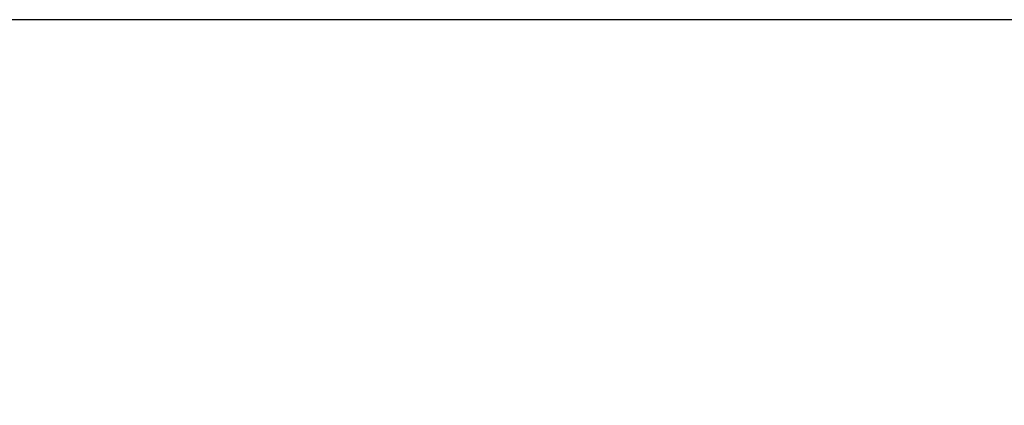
# Model space of a CAD drawing. Header units: inches. Extents: x 0 to 22, y 0 to 17.
# Tile 33 of 106: x 13.444 to 13.95, y 7.196 to 7.394. Entities that reach past the tile are written whole.
import ezdxf

# ---------------------------------------------------------------- set-up
doc = ezdxf.new("R2010")
doc.units = ezdxf.units.IN
doc.header["$LTSCALE"] = 1.21
doc.header["$MEASUREMENT"] = 0
doc.layers.get('0').update_dxf_attribs({"linetype": 'CONTINUOUS'})
doc.styles.get("Standard").update_dxf_attribs({"font": 'txt', "width": 0.95})
doc.dimstyles.new('DIMSTYLE_1', dxfattribs={"dimtxt": 0.125, "dimasz": 0.1875, "dimexe": 0.125, "dimexo": 0.0625, "dimgap": 0.0625, "dimtad": 0, "dimtih": 1, "dimtoh": 1, "dimdec": 3, "dimzin": 4, "dimdsep": 46, "dimtxsty": 'STANDARD', "dimblk": '_FILLED', "dimblk1": '_FILLED', "dimblk2": '_FILLED', "dimcen": 0.09, "dimadec": 3, "dimazin": 1, "dimtp": 0.001, "dimtm": 0.001, "dimtfac": 1, "dimtdec": 3, "dimtofl": 0, "dimtmove": 0, "dimatfit": 3, "dimldrblk": '_FILLED', "dimfxl": 1, "dimtolj": 1, "dimtzin": 4, "dimarcsym": 0})

# ---------------------------------------------------------------- blocks, each defined once
blk = doc.blocks.new('_FILLED')
at = {"color": 0, "linetype": 'BYBLOCK'}
blk.add_solid([(0, 0), (-1, 0.1667), (-1, -0.1667)], dxfattribs=at)
blk = doc.blocks.new('*D8')
at = {"color": 2, "linetype": 'CONTINUOUS'}
for p, q in [((14.48379, 7.39392), (12.57643, 7.39392)), ((12.70143, 7.39392), (12.70143, 6.81892)), ((12.70143, 5.99392), (12.70143, 6.56892)), ((14.05129, 5.99392), (12.57643, 5.99392))]:
    blk.add_line(p, q, dxfattribs=at)
at = {"color": 2, "linetype": 'CONTINUOUS', "xscale": 0.1875, "yscale": 0.1875, "zscale": 0.1875}
for p, rotation in [((12.70143, 7.39392), 90), ((12.70143, 5.99392), 270)]:
    blk.add_blockref('_FILLED', p, dxfattribs=dict(at, rotation=rotation))
at = {"color": 2, "linetype": 'CONTINUOUS', "insert": (12.70143, 6.75642), "char_height": 0.125, "width": 1.55, "attachment_point": 2, "line_spacing_factor": 0.9}
blk.add_mtext('1.400{\\ftxt.shx;\\W1.000000;\\H0.125000; }[35.56]', dxfattribs=at)

msp = doc.modelspace()

# ---------------------------------------------------------------- dimensions: what is measured, and where the dimension line sits
at = {"color": 2, "linetype": 'CONTINUOUS'}
dim = msp.add_linear_dim(base=(12.70143, 5.99392), p1=(14.54629, 7.39392), p2=(14.11379, 5.99392), angle=270, dimstyle='DIMSTYLE_1', dxfattribs=at)
dim.commit()
dim.dimension.update_dxf_attribs({"geometry": '*D8', "text_midpoint": (12.70143, 6.69392), "dimtype": 160})

doc.saveas('drawing.dxf')
